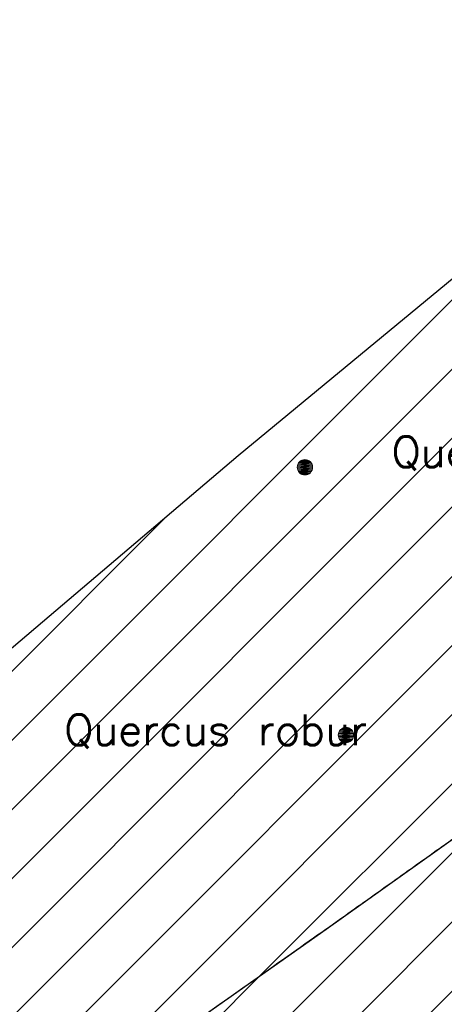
# Model space of a CAD drawing. Header units: metres. Extents: x 102764 to 106916, y 385369 to 392749.
# Tile 60 of 77: x 102871 to 102885, y 385597 to 385629. Entities that reach past the tile are written whole.
import ezdxf
from ezdxf.enums import TextEntityAlignment as Align

# ---------------------------------------------------------------- set-up
doc = ezdxf.new("R2010")
doc.units = ezdxf.units.M
for name, color, linetype, lineweight in [('0-BEPLANTING', 14, 'Continuous', 30), ('0-GRAS OM SPORTVELDEN', 2, 'Continuous', 30), ('0-GRAS SPORTVELDEN', 3, 'Continuous', 30), ('B-WE-GR-STRUIK-G', 90, 'Continuous', 13), ('B-WE-GW-TALUD_KRUIN-G', 70, 'Continuous', 13), ('Bomen', 84, 'Continuous', 0), ('Boomsoort', 10, 'Continuous', 0)]:
    doc.layers.add(name, color=color, linetype=linetype, lineweight=lineweight)
doc.styles.add('Style-txt', font='txt.shx')
pattern_1 = [(45, (0, 0), (-1.122532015, 1.122532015), [])]

# ---------------------------------------------------------------- blocks, each defined once
blk = doc.blocks.new('MPOLYGON_8')
at = {"layer": 'Bomen', "flags": 128}
for points in [[(102880.345, 385614.369), (102880.34, 385614.32), (102880.84, 385614.32)], [(102880.359, 385614.416), (102880.345, 385614.369), (102880.835, 385614.369)], [(102880.345, 385614.369), (102880.835, 385614.369), (102880.84, 385614.32)], [(102880.382, 385614.459), (102880.359, 385614.416), (102880.821, 385614.416)], [(102880.359, 385614.416), (102880.821, 385614.416), (102880.835, 385614.369)], [(102880.413, 385614.497), (102880.382, 385614.459), (102880.798, 385614.459)], [(102880.382, 385614.459), (102880.798, 385614.459), (102880.821, 385614.416)], [(102880.451, 385614.528), (102880.413, 385614.497), (102880.767, 385614.497)], [(102880.413, 385614.497), (102880.767, 385614.497), (102880.798, 385614.459)], [(102880.494, 385614.551), (102880.451, 385614.528), (102880.729, 385614.528)], [(102880.451, 385614.528), (102880.729, 385614.528), (102880.767, 385614.497)], [(102880.541, 385614.565), (102880.494, 385614.551), (102880.686, 385614.551)], [(102880.494, 385614.551), (102880.686, 385614.551), (102880.729, 385614.528)], [(102880.59, 385614.57), (102880.541, 385614.565), (102880.639, 385614.565)], [(102880.541, 385614.565), (102880.639, 385614.565), (102880.686, 385614.551)], [(102880.34, 385614.32), (102880.345, 385614.271), (102880.835, 385614.271)], [(102880.34, 385614.32), (102880.84, 385614.32), (102880.835, 385614.271)], [(102880.345, 385614.271), (102880.359, 385614.224), (102880.821, 385614.224)], [(102880.345, 385614.271), (102880.835, 385614.271), (102880.821, 385614.224)], [(102880.359, 385614.224), (102880.382, 385614.181), (102880.798, 385614.181)], [(102880.359, 385614.224), (102880.821, 385614.224), (102880.798, 385614.181)], [(102880.382, 385614.181), (102880.413, 385614.143), (102880.767, 385614.143)], [(102880.382, 385614.181), (102880.798, 385614.181), (102880.767, 385614.143)], [(102880.413, 385614.143), (102880.451, 385614.112), (102880.729, 385614.112)], [(102880.413, 385614.143), (102880.767, 385614.143), (102880.729, 385614.112)], [(102880.451, 385614.112), (102880.494, 385614.089), (102880.686, 385614.089)], [(102880.451, 385614.112), (102880.729, 385614.112), (102880.686, 385614.089)], [(102880.494, 385614.089), (102880.541, 385614.075), (102880.639, 385614.075)], [(102880.494, 385614.089), (102880.686, 385614.089), (102880.639, 385614.075)], [(102880.541, 385614.075), (102880.639, 385614.075), (102880.59, 385614.07)]]:
    blk.add_lwpolyline(points, close=True, dxfattribs=at)
at = {"layer": 'Bomen', "color": 74, "true_color": 0x55aa00, "flags": 128}
for points in [[(102880.34, 385614.32), (102880.345, 385614.369)], [(102880.345, 385614.369), (102880.359, 385614.416)], [(102880.359, 385614.416), (102880.382, 385614.459)], [(102880.382, 385614.459), (102880.413, 385614.497)], [(102880.413, 385614.497), (102880.451, 385614.528)], [(102880.451, 385614.528), (102880.494, 385614.551)], [(102880.494, 385614.551), (102880.541, 385614.565)], [(102880.541, 385614.565), (102880.59, 385614.57)], [(102880.59, 385614.57), (102880.639, 385614.565)], [(102880.639, 385614.565), (102880.686, 385614.551)], [(102880.686, 385614.551), (102880.729, 385614.528)], [(102880.729, 385614.528), (102880.767, 385614.497)], [(102880.767, 385614.497), (102880.798, 385614.459)], [(102880.798, 385614.459), (102880.821, 385614.416)], [(102880.821, 385614.416), (102880.835, 385614.369)], [(102880.835, 385614.369), (102880.84, 385614.32)], [(102880.345, 385614.271), (102880.34, 385614.32)], [(102880.359, 385614.224), (102880.345, 385614.271)], [(102880.382, 385614.181), (102880.359, 385614.224)], [(102880.413, 385614.143), (102880.382, 385614.181)], [(102880.451, 385614.112), (102880.413, 385614.143)], [(102880.494, 385614.089), (102880.451, 385614.112)], [(102880.541, 385614.075), (102880.494, 385614.089)], [(102880.59, 385614.07), (102880.541, 385614.075)], [(102880.639, 385614.075), (102880.59, 385614.07)], [(102880.686, 385614.089), (102880.639, 385614.075)], [(102880.729, 385614.112), (102880.686, 385614.089)], [(102880.767, 385614.143), (102880.729, 385614.112)], [(102880.798, 385614.181), (102880.767, 385614.143)], [(102880.821, 385614.224), (102880.798, 385614.181)], [(102880.835, 385614.271), (102880.821, 385614.224)], [(102880.84, 385614.32), (102880.835, 385614.271)]]:
    blk.add_lwpolyline(points, dxfattribs=at)
at = {"layer": 'Bomen'}
for points in [[(102880.345, 385614.369), (102880.34, 385614.32), (102880.84, 385614.32)], [(102880.359, 385614.416), (102880.345, 385614.369), (102880.835, 385614.369)], [(102880.345, 385614.369), (102880.835, 385614.369), (102880.84, 385614.32)], [(102880.382, 385614.459), (102880.359, 385614.416), (102880.821, 385614.416)], [(102880.359, 385614.416), (102880.821, 385614.416), (102880.835, 385614.369)], [(102880.413, 385614.497), (102880.382, 385614.459), (102880.798, 385614.459)], [(102880.382, 385614.459), (102880.798, 385614.459), (102880.821, 385614.416)], [(102880.451, 385614.528), (102880.413, 385614.497), (102880.767, 385614.497)], [(102880.413, 385614.497), (102880.767, 385614.497), (102880.798, 385614.459)], [(102880.494, 385614.551), (102880.451, 385614.528), (102880.729, 385614.528)], [(102880.451, 385614.528), (102880.729, 385614.528), (102880.767, 385614.497)], [(102880.541, 385614.565), (102880.494, 385614.551), (102880.686, 385614.551)], [(102880.494, 385614.551), (102880.686, 385614.551), (102880.729, 385614.528)], [(102880.59, 385614.57), (102880.541, 385614.565), (102880.639, 385614.565)], [(102880.541, 385614.565), (102880.639, 385614.565), (102880.686, 385614.551)]]:
    blk.add_solid(points, dxfattribs=at)
at = {"layer": 'Bomen', "extrusion": (0, 0, -1)}
for points in [[(-102880.34, 385614.32), (-102880.345, 385614.271), (-102880.835, 385614.271)], [(-102880.34, 385614.32), (-102880.84, 385614.32), (-102880.835, 385614.271)], [(-102880.345, 385614.271), (-102880.359, 385614.224), (-102880.821, 385614.224)], [(-102880.345, 385614.271), (-102880.835, 385614.271), (-102880.821, 385614.224)], [(-102880.359, 385614.224), (-102880.382, 385614.181), (-102880.798, 385614.181)], [(-102880.359, 385614.224), (-102880.821, 385614.224), (-102880.798, 385614.181)], [(-102880.382, 385614.181), (-102880.413, 385614.143), (-102880.767, 385614.143)], [(-102880.382, 385614.181), (-102880.798, 385614.181), (-102880.767, 385614.143)], [(-102880.413, 385614.143), (-102880.451, 385614.112), (-102880.729, 385614.112)], [(-102880.413, 385614.143), (-102880.767, 385614.143), (-102880.729, 385614.112)], [(-102880.451, 385614.112), (-102880.494, 385614.089), (-102880.686, 385614.089)], [(-102880.451, 385614.112), (-102880.729, 385614.112), (-102880.686, 385614.089)], [(-102880.494, 385614.089), (-102880.541, 385614.075), (-102880.639, 385614.075)], [(-102880.494, 385614.089), (-102880.686, 385614.089), (-102880.639, 385614.075)], [(-102880.541, 385614.075), (-102880.639, 385614.075), (-102880.59, 385614.07)]]:
    blk.add_solid(points, dxfattribs=at)
blk = doc.blocks.new('MPOLYGON_36')
at = {"layer": 'Bomen', "flags": 128}
for points in [[(102881.693, 385605.716), (102881.679, 385605.669), (102882.169, 385605.669)], [(102881.716, 385605.759), (102881.693, 385605.716), (102882.155, 385605.716)], [(102881.693, 385605.716), (102882.155, 385605.716), (102882.169, 385605.669)], [(102881.747, 385605.797), (102881.716, 385605.759), (102882.132, 385605.759)], [(102881.716, 385605.759), (102882.132, 385605.759), (102882.155, 385605.716)], [(102881.785, 385605.828), (102881.747, 385605.797), (102882.101, 385605.797)], [(102881.747, 385605.797), (102882.101, 385605.797), (102882.132, 385605.759)], [(102881.828, 385605.851), (102881.785, 385605.828), (102882.063, 385605.828)], [(102881.785, 385605.828), (102882.063, 385605.828), (102882.101, 385605.797)], [(102881.875, 385605.866), (102881.828, 385605.851), (102882.019, 385605.851)], [(102881.828, 385605.851), (102882.019, 385605.851), (102882.063, 385605.828)], [(102881.924, 385605.87), (102881.875, 385605.866), (102881.973, 385605.866)], [(102881.875, 385605.866), (102881.973, 385605.866), (102882.019, 385605.851)], [(102881.679, 385605.669), (102881.674, 385605.62), (102882.174, 385605.62)], [(102881.674, 385605.62), (102881.679, 385605.572), (102882.169, 385605.572)], [(102881.674, 385605.62), (102882.174, 385605.62), (102882.169, 385605.572)], [(102881.679, 385605.669), (102882.169, 385605.669), (102882.174, 385605.62)], [(102881.679, 385605.572), (102881.693, 385605.525), (102882.155, 385605.525)], [(102881.679, 385605.572), (102882.169, 385605.572), (102882.155, 385605.525)], [(102881.693, 385605.525), (102881.716, 385605.481), (102882.132, 385605.481)], [(102881.693, 385605.525), (102882.155, 385605.525), (102882.132, 385605.481)], [(102881.716, 385605.481), (102881.747, 385605.444), (102882.101, 385605.444)], [(102881.716, 385605.481), (102882.132, 385605.481), (102882.101, 385605.444)], [(102881.747, 385605.444), (102881.785, 385605.412), (102882.063, 385605.412)], [(102881.747, 385605.444), (102882.101, 385605.444), (102882.063, 385605.412)], [(102881.785, 385605.412), (102881.828, 385605.389), (102882.019, 385605.389)], [(102881.785, 385605.412), (102882.063, 385605.412), (102882.019, 385605.389)], [(102881.828, 385605.389), (102881.875, 385605.375), (102881.973, 385605.375)], [(102881.828, 385605.389), (102882.019, 385605.389), (102881.973, 385605.375)], [(102881.875, 385605.375), (102881.973, 385605.375), (102881.924, 385605.37)]]:
    blk.add_lwpolyline(points, close=True, dxfattribs=at)
at = {"layer": 'Bomen', "color": 74, "true_color": 0x55aa00, "flags": 128}
for points in [[(102881.679, 385605.669), (102881.693, 385605.716)], [(102881.693, 385605.716), (102881.716, 385605.759)], [(102881.716, 385605.759), (102881.747, 385605.797)], [(102881.747, 385605.797), (102881.785, 385605.828)], [(102881.785, 385605.828), (102881.828, 385605.851)], [(102881.828, 385605.851), (102881.875, 385605.866)], [(102881.875, 385605.866), (102881.924, 385605.87)], [(102881.924, 385605.87), (102881.973, 385605.866)], [(102881.973, 385605.866), (102882.019, 385605.851)], [(102882.019, 385605.851), (102882.063, 385605.828)], [(102882.063, 385605.828), (102882.101, 385605.797)], [(102882.101, 385605.797), (102882.132, 385605.759)], [(102882.132, 385605.759), (102882.155, 385605.716)], [(102882.155, 385605.716), (102882.169, 385605.669)], [(102881.674, 385605.62), (102881.679, 385605.669)], [(102881.679, 385605.572), (102881.674, 385605.62)], [(102881.693, 385605.525), (102881.679, 385605.572)], [(102881.716, 385605.481), (102881.693, 385605.525)], [(102881.747, 385605.444), (102881.716, 385605.481)], [(102881.785, 385605.412), (102881.747, 385605.444)], [(102881.828, 385605.389), (102881.785, 385605.412)], [(102881.875, 385605.375), (102881.828, 385605.389)], [(102881.924, 385605.37), (102881.875, 385605.375)], [(102881.973, 385605.375), (102881.924, 385605.37)], [(102882.019, 385605.389), (102881.973, 385605.375)], [(102882.063, 385605.412), (102882.019, 385605.389)], [(102882.101, 385605.444), (102882.063, 385605.412)], [(102882.132, 385605.481), (102882.101, 385605.444)], [(102882.155, 385605.525), (102882.132, 385605.481)], [(102882.169, 385605.572), (102882.155, 385605.525)], [(102882.169, 385605.669), (102882.174, 385605.62)], [(102882.174, 385605.62), (102882.169, 385605.572)]]:
    blk.add_lwpolyline(points, dxfattribs=at)
at = {"layer": 'Bomen'}
for points in [[(102881.693, 385605.716), (102881.679, 385605.669), (102882.169, 385605.669)], [(102881.716, 385605.759), (102881.693, 385605.716), (102882.155, 385605.716)], [(102881.693, 385605.716), (102882.155, 385605.716), (102882.169, 385605.669)], [(102881.747, 385605.797), (102881.716, 385605.759), (102882.132, 385605.759)], [(102881.716, 385605.759), (102882.132, 385605.759), (102882.155, 385605.716)], [(102881.785, 385605.828), (102881.747, 385605.797), (102882.101, 385605.797)], [(102881.747, 385605.797), (102882.101, 385605.797), (102882.132, 385605.759)], [(102881.828, 385605.851), (102881.785, 385605.828), (102882.063, 385605.828)], [(102881.785, 385605.828), (102882.063, 385605.828), (102882.101, 385605.797)], [(102881.875, 385605.866), (102881.828, 385605.851), (102882.019, 385605.851)], [(102881.828, 385605.851), (102882.019, 385605.851), (102882.063, 385605.828)], [(102881.924, 385605.87), (102881.875, 385605.866), (102881.973, 385605.866)], [(102881.875, 385605.866), (102881.973, 385605.866), (102882.019, 385605.851)], [(102881.679, 385605.669), (102881.674, 385605.62), (102882.174, 385605.62)], [(102881.679, 385605.669), (102882.169, 385605.669), (102882.174, 385605.62)]]:
    blk.add_solid(points, dxfattribs=at)
at = {"layer": 'Bomen', "extrusion": (0, 0, -1)}
for points in [[(-102881.674, 385605.62), (-102881.679, 385605.572), (-102882.169, 385605.572)], [(-102881.674, 385605.62), (-102882.174, 385605.62), (-102882.169, 385605.572)], [(-102881.679, 385605.572), (-102881.693, 385605.525), (-102882.155, 385605.525)], [(-102881.679, 385605.572), (-102882.169, 385605.572), (-102882.155, 385605.525)], [(-102881.693, 385605.525), (-102881.716, 385605.481), (-102882.132, 385605.481)], [(-102881.693, 385605.525), (-102882.155, 385605.525), (-102882.132, 385605.481)], [(-102881.716, 385605.481), (-102881.747, 385605.444), (-102882.101, 385605.444)], [(-102881.716, 385605.481), (-102882.132, 385605.481), (-102882.101, 385605.444)], [(-102881.747, 385605.444), (-102881.785, 385605.412), (-102882.063, 385605.412)], [(-102881.747, 385605.444), (-102882.101, 385605.444), (-102882.063, 385605.412)], [(-102881.785, 385605.412), (-102881.828, 385605.389), (-102882.019, 385605.389)], [(-102881.785, 385605.412), (-102882.063, 385605.412), (-102882.019, 385605.389)], [(-102881.828, 385605.389), (-102881.875, 385605.375), (-102881.973, 385605.375)], [(-102881.828, 385605.389), (-102882.019, 385605.389), (-102881.973, 385605.375)], [(-102881.875, 385605.375), (-102881.973, 385605.375), (-102881.924, 385605.37)]]:
    blk.add_solid(points, dxfattribs=at)

msp = doc.modelspace()

# ---------------------------------------------------------------- hatches: boundary and pattern name
at = {"layer": '0-BEPLANTING'}
h = msp.add_hatch(dxfattribs=at)
h.set_pattern_fill('ANSI31', color=256, scale=0.1, pattern_type=2)
h.set_pattern_definition(pattern_1)
h.paths.add_polyline_path([(102918.746, 385608.402), (102909.294, 385619.239), (102881.276, 385599.316), (102838.319, 385569.049), (102820.082, 385556.014), (102816.237, 385555.902), (102814.861, 385551.109), (102813.362, 385551.437), (102812.683, 385551.963), (102812.48, 385552.795), (102816.56, 385560.078), (102817.836, 385561.522), (102819.588, 385563.372), (102821.48, 385565.471), (102827.775, 385571.522), (102838.282, 385580.603), (102878.42, 385614.696), (102886.128, 385621.044), (102892.566, 385625.728), (102896.717, 385628.031), (102900.101, 385628.834), (102903.089, 385628.86), (102907.973, 385628.079), (102912.732, 385626.661), (102926.009, 385614.004), (102930.719, 385608.918), (102935.685, 385603.402), (102935.412, 385603.156), (102938.187, 385598.083), (102938.719, 385598.556), (102940.716, 385596.313), (102937.554, 385593.256), (102938.814, 385590.29), (102936.684, 385589.484), (102935.107, 385588.097), (102932.801, 385590.719), (102934.388, 385592.064), (102931.618, 385595.269), (102930.679, 385595.491)])
at = {"layer": '0-GRAS OM SPORTVELDEN'}
h = msp.add_hatch(dxfattribs=at)
h.set_pattern_fill('ANSI31', color=256, scale=0.1, pattern_type=2)
h.set_pattern_definition(pattern_1)
h.paths.add_polyline_path([(102818.791, 385548.949), (102852.278, 385571.403), (102852.01, 385571.785), (102854.779, 385573.705), (102854.814, 385573.652), (102861.062, 385577.84), (102860.385, 385578.85), (102881.086, 385592.66), (102881.167, 385592.518), (102896.08, 385602.431), (102896.914, 385602.263), (102909.187, 385610.579), (102923.796, 385590.802), (102929.331, 385582.511), (102934.801, 385587.158), (102931.012, 385591.433), (102931.276, 385592.035), (102929.878, 385593.618), (102930.103, 385593.841), (102930.032, 385593.925), (102931.181, 385594.899), (102909.294, 385619.239), (102881.276, 385599.316), (102838.319, 385569.049), (102820.082, 385556.014), (102816.237, 385555.902), (102814.84, 385551.034), (102812.576, 385547.764, -0.726153), (102812.495, 385547.491), (102812.974, 385528.325), (102813.041, 385528.155), (102816.469, 385527.44), (102818.068, 385526.567), (102822.382, 385519.43), (102821.821, 385517.397), (102814.349, 385509.985), (102796.54, 385489.58), (102794.334, 385486.508), (102788.775, 385481.052), (102788.156, 385479.85), (102788.67, 385479.002), (102801.053, 385467.084), (102815.174, 385452.172), (102826.761, 385439.809), (102827.671, 385438.032), (102827.121, 385437.148), (102825.905, 385437.027), (102813.245, 385450.579), (102798.973, 385465.496), (102785.346, 385480.995), (102782.926, 385479.23), (102796.455, 385464.752), (102811.312, 385448.73), (102825.2, 385434.526), (102847.479, 385409.915), (102881.866, 385372.633), (102883.513, 385371.034), (102883.291, 385374.79), (102881.245, 385378.781), (102880.025, 385378.039), (102865.405, 385393.604), (102849.434, 385411.265), (102832.663, 385429.09), (102828.285, 385434.268), (102828.28, 385435.332), (102829.357, 385436.2), (102830.739, 385436.088), (102833.6, 385432.841), (102846.94, 385418.017), (102849.762, 385413.887), (102866.63, 385396.138), (102881.926, 385380.232), (102881.245, 385378.781), (102883.291, 385374.79), (102883.821, 385376.734), (102886.501, 385380.319), (102894.916, 385388.491), (102918.544, 385410.094), (102930.46, 385420.996), (102948.56, 385437.721), (102950.222, 385438.966), (102951.51, 385438.159), (102962.401, 385448.358), (102961.56, 385449.648), (102966.041, 385454.541), (102965.418, 385455.643), (102961.232, 385460.655), (102951.229, 385472.387), (102951.863, 385473.45), (102935.309, 385493.196), (102935.309, 385493.935), (102935.936, 385494.999), (102937.676, 385495.522), (102944.945, 385487.085), (102955.765, 385474.446), (102965.912, 385463.906), (102967.187, 385462.84), (102968.5, 385463.364), (102973.776, 385468.073), (102986.067, 385479.157), (102987.24, 385480.371), (102987.085, 385482.054), (102979.568, 385491.432), (102977.122, 385494.758), (102977.122, 385496.261), (102977.372, 385497.48), (102978.744, 385497.394), (102979.547, 385496.923), (102980.796, 385497.944), (102980.612, 385498.163), (102977.66, 385501.169), (102976.901, 385502.018), (102977.148, 385502.385), (102973.622, 385506.043), (102973.425, 385505.789), (102972.083, 385507.297), (102971.145, 385506.35), (102963.18, 385514.877), (102959.38, 385511.427), (102958.539, 385512.315), (102953.802, 385507.937), (102943.631, 385518.966), (102943.655, 385519.032), (102938.436, 385524.6), (102916.808, 385510.082), (102917.924, 385508.232), (102915.274, 385506.396), (102914.855, 385506.983), (102894.022, 385487.894), (102894.354, 385487.471), (102894.207, 385487.337), (102894.264, 385487.289), (102891.838, 385485.058), (102891.409, 385485.48), (102886.046, 385480.597), (102886.118, 385480.519), (102885.858, 385480.281), (102885.987, 385480.141), (102874.113, 385469.245), (102873.921, 385469.471), (102873.921, 385469.408), (102872.611, 385470.679), (102884.883, 385481.892), (102885.04, 385481.715), (102889.495, 385485.76), (102889.63, 385486.735), (102892.547, 385489.33), (102893.556, 385489.476), (102913.987, 385508.294), (102913.271, 385509.279), (102913.075, 385509.178), (102912.774, 385509.54), (102913.749, 385510.201), (102908.677, 385517.663), (102888.628, 385504.311), (102863.979, 385487.694), (102862.893, 385484.219), (102861.309, 385484.754), (102862.508, 385488.604), (102881.349, 385501.33), (102880.306, 385502.691), (102859.193, 385488.568), (102854.143, 385495.406), (102853.653, 385495.124), (102850.267, 385499.672), (102850.71, 385500.038), (102845.124, 385507.729), (102831.135, 385528.424)])
h.paths.add_polyline_path([(102827.983, 385515.027), (102828.646, 385514.354), (102848.05, 385492.873), (102866.736, 385472.088), (102867.394, 385471.373), (102866.72, 385470.72), (102852.697, 385457.759), (102847.226, 385452.716), (102831.991, 385438.718), (102831.257, 385438.066), (102830.602, 385438.785), (102811.031, 385458.915), (102791.511, 385478.987), (102790.804, 385479.728), (102791.543, 385480.453), (102806.546, 385494.682), (102811.942, 385499.791), (102827.162, 385514.304)], flags=17)
h.paths.add_polyline_path([(102865.094, 385460.772), (102864.948, 385460.625), (102865.002, 385460.568), (102862.755, 385458.546), (102862.704, 385458.57), (102862.532, 385458.428), (102861.695, 385459.302), (102864.264, 385461.677)], flags=17)
h.paths.add_polyline_path([(102913.884, 385500.53), (102914.627, 385501.162), (102915.31, 385500.438), (102920.544, 385494.733), (102922.458, 385492.631), (102929.932, 385484.442), (102933.645, 385480.461), (102938.741, 385475.025), (102942.574, 385470.821), (102950.052, 385462.691), (102951.526, 385461.141), (102957.179, 385454.932), (102957.885, 385454.181), (102957.162, 385453.533), (102920.836, 385420.146), (102885.046, 385387.253), (102884.347, 385386.601), (102883.764, 385387.205), (102878.334, 385393.069), (102876.653, 385394.918), (102869.173, 385403.019), (102865.365, 385407.064), (102860.344, 385412.553), (102856.622, 385416.652), (102849.182, 385424.725), (102847.023, 385427.058), (102841.716, 385432.743), (102841.081, 385433.478), (102841.708, 385434.055), (102877.67, 385467.136)], flags=17)
h = msp.add_hatch(dxfattribs=at)
h.set_pattern_fill('ANSI31', color=256, scale=0.1, pattern_type=2)
h.set_pattern_definition(pattern_1)
h.paths.add_polyline_path([(102819.779, 385548.796), (102820.156, 385548.031), (102822.287, 385544.492, -0.476184), (102823.04, 385543.88, -0.175274), (102822.895, 385543.48), (102831.854, 385528.596), (102842.328, 385513.07), (102848.243, 385504.628), (102859.333, 385489.5), (102886.589, 385507.741), (102923.685, 385532.573), (102923.768, 385532.484), (102948.569, 385549.115), (102937.623, 385567.186), (102936.457, 385569.096), (102922.775, 385589.711), (102908.906, 385608.514), (102890.312, 385596.07), (102891.589, 385594.029), (102884.085, 385589.005), (102882.744, 385591.024), (102857.841, 385574.365), (102857.985, 385574.119), (102857.948, 385574.093), (102859.17, 385572.213), (102852.215, 385567.567), (102851.008, 385569.375), (102850.427, 385568.99), (102850.273, 385569.196)])
h.paths.add_polyline_path([(102866.307, 385575.746), (102906.858, 385603.134), (102907.696, 385603.686), (102908.207, 385602.854), (102912.512, 385596.453), (102914.351, 385593.712), (102920.476, 385584.549), (102923.551, 385580.054), (102927.695, 385573.875), (102930.774, 385569.229), (102936.863, 385560.063), (102938.43, 385557.776), (102942.93, 385551.053), (102942.926, 385551.032), (102943.464, 385550.202), (102942.691, 385549.674), (102902.103, 385522.324), (102861.401, 385494.978), (102860.54, 385494.416), (102860.065, 385495.169), (102855.391, 385502.122), (102854.004, 385504.168), (102847.78, 385513.446), (102844.897, 385517.663, -0.602807), (102844.31, 385517.973, -0.249923), (102844.476, 385518.284), (102840.746, 385523.848, -0.599716), (102840.162, 385524.16, -0.250215), (102840.329, 385524.472), (102837.467, 385528.75), (102831.347, 385537.906), (102829.889, 385540.132), (102825.325, 385546.955), (102824.79, 385547.809), (102825.554, 385548.33)], flags=17)
h.paths.add_polyline_path([(102852.101, 385498.478), (102857.951, 385498.478), (102857.951, 385499.828), (102852.101, 385499.828)], flags=9)

# ---------------------------------------------------------------- linework, layer by layer
at = {"layer": '0-GRAS SPORTVELDEN'}
msp.add_3dface([(102824.79, 385547.809), (102860.54, 385494.416), (102943.464, 385550.202), (102907.696, 385603.686)], dxfattribs=at)
at = {"layer": 'B-WE-GR-STRUIK-G', "flags": 128}
msp.add_lwpolyline([(102816.237, 385555.902), (102820.082, 385556.014), (102838.319, 385569.049), (102881.276, 385599.316), (102909.294, 385619.239), (102918.746, 385608.402), (102930.679, 385595.491), (102931.181, 385594.899)], dxfattribs=at)
at = {"layer": 'B-WE-GW-TALUD_KRUIN-G', "flags": 128}
msp.add_lwpolyline([(102939.035, 385601.302), (102938.34, 385600.879), (102937.674, 385601.163), (102935.913, 385603.149), (102930.719, 385608.918), (102926.009, 385614.004), (102912.732, 385626.661), (102907.973, 385628.079), (102903.089, 385628.86), (102900.101, 385628.834), (102896.717, 385628.031), (102892.566, 385625.728), (102886.128, 385621.044), (102878.42, 385614.696), (102838.282, 385580.603)], dxfattribs=at)
at = {"layer": 'Defpoints', "flags": 128}
for points in [[(102912.732, 385626.661), (102907.973, 385628.079), (102903.089, 385628.86), (102900.101, 385628.834), (102896.717, 385628.031), (102892.566, 385625.728), (102886.128, 385621.044), (102878.42, 385614.696), (102838.282, 385580.603)], [(102838.319, 385569.049), (102881.276, 385599.316), (102909.294, 385619.239), (102918.746, 385608.402)]]:
    msp.add_lwpolyline(points, dxfattribs=at)
at = {"layer": 'Defpoints'}
msp.add_rational_spline([(102818.791, 385548.949), (102835.535, 385560.176), (102852.278, 385571.403), (102852.144, 385571.594), (102852.01, 385571.785), (102853.395, 385572.745), (102854.779, 385573.705), (102854.797, 385573.678), (102854.814, 385573.652), (102857.938, 385575.746), (102861.062, 385577.84), (102860.723, 385578.345), (102860.385, 385578.85), (102870.736, 385585.755), (102881.086, 385592.66), (102881.127, 385592.589), (102881.167, 385592.518), (102888.624, 385597.475), (102896.08, 385602.431), (102896.497, 385602.347), (102896.914, 385602.263), (102903.051, 385606.421), (102909.187, 385610.579), (102916.492, 385600.691), (102923.796, 385590.802), (102926.564, 385586.656), (102929.331, 385582.511), (102932.066, 385584.834), (102934.801, 385587.158), (102932.907, 385589.296), (102931.012, 385591.433), (102931.144, 385591.734), (102931.276, 385592.035), (102930.577, 385592.827), (102929.878, 385593.618), (102929.99, 385593.729), (102930.103, 385593.841), (102930.067, 385593.883), (102930.032, 385593.925), (102930.606, 385594.412), (102931.181, 385594.899), (102920.238, 385607.069), (102909.294, 385619.239), (102895.285, 385609.278), (102881.276, 385599.316), (102859.798, 385584.182), (102838.319, 385569.049), (102829.201, 385562.531), (102820.082, 385556.014), (102818.159, 385555.958), (102816.237, 385555.902), (102815.538, 385553.468), (102814.84, 385551.034), (102813.708, 385549.399), (102812.576, 385547.764), (102812.666, 385547.702), (102812.635, 385547.598), (102812.604, 385547.494), (102812.495, 385547.491), (102812.734, 385537.908), (102812.974, 385528.325), (102813.008, 385528.24), (102813.041, 385528.155), (102814.755, 385527.797), (102816.469, 385527.44), (102817.269, 385527.003), (102818.068, 385526.567), (102820.225, 385522.998), (102822.382, 385519.43), (102822.102, 385518.414), (102821.821, 385517.397), (102818.085, 385513.691), (102814.349, 385509.985), (102805.445, 385499.782), (102796.54, 385489.58), (102795.437, 385488.044), (102794.334, 385486.508), (102791.554, 385483.78), (102788.775, 385481.052), (102788.466, 385480.451), (102788.156, 385479.85), (102788.413, 385479.426), (102788.67, 385479.002), (102794.862, 385473.043), (102801.053, 385467.084), (102808.114, 385459.628), (102815.174, 385452.172), (102820.968, 385445.991), (102826.761, 385439.809), (102827.216, 385438.921), (102827.671, 385438.032), (102827.396, 385437.59), (102827.121, 385437.148), (102826.513, 385437.088), (102825.905, 385437.027), (102819.575, 385443.803), (102813.245, 385450.579), (102806.109, 385458.037), (102798.973, 385465.496), (102792.16, 385473.246), (102785.346, 385480.995), (102784.136, 385480.112), (102782.926, 385479.23), (102789.691, 385471.991), (102796.455, 385464.752), (102803.884, 385456.741), (102811.312, 385448.73), (102818.256, 385441.628), (102825.2, 385434.526), (102836.34, 385422.22), (102847.479, 385409.915), (102864.673, 385391.274), (102881.866, 385372.633), (102882.69, 385371.833), (102883.513, 385371.034), (102883.402, 385372.912), (102883.291, 385374.79), (102882.268, 385376.785), (102881.245, 385378.781), (102880.635, 385378.41), (102880.025, 385378.039), (102872.715, 385385.822), (102865.405, 385393.604), (102857.42, 385402.434), (102849.434, 385411.265), (102841.049, 385420.177), (102832.663, 385429.09), (102830.474, 385431.679), (102828.285, 385434.268), (102828.283, 385434.8), (102828.28, 385435.332), (102828.819, 385435.766), (102829.357, 385436.2), (102830.048, 385436.144), (102830.739, 385436.088), (102832.17, 385434.465), (102833.6, 385432.841), (102840.27, 385425.429), (102846.94, 385418.017), (102848.351, 385415.952), (102849.762, 385413.887), (102858.196, 385405.013), (102866.63, 385396.138), (102874.278, 385388.185), (102881.926, 385380.232), (102881.586, 385379.507), (102881.245, 385378.781), (102882.268, 385376.785), (102883.291, 385374.79), (102883.556, 385375.762), (102883.821, 385376.734), (102885.161, 385378.526), (102886.501, 385380.319), (102890.709, 385384.405), (102894.916, 385388.491), (102906.73, 385399.292), (102918.544, 385410.094), (102924.502, 385415.545), (102930.46, 385420.996), (102939.51, 385429.358), (102948.56, 385437.721), (102949.391, 385438.344), (102950.222, 385438.966), (102950.866, 385438.562), (102951.51, 385438.159), (102956.956, 385443.258), (102962.401, 385448.358), (102961.981, 385449.003), (102961.56, 385449.648), (102963.801, 385452.095), (102966.041, 385454.541), (102965.73, 385455.092), (102965.418, 385455.643), (102963.325, 385458.149), (102961.232, 385460.655), (102956.231, 385466.521), (102951.229, 385472.387), (102951.546, 385472.919), (102951.863, 385473.45), (102943.586, 385483.323), (102935.309, 385493.196), (102935.309, 385493.566), (102935.309, 385493.935), (102935.623, 385494.467), (102935.936, 385494.999), (102936.806, 385495.26), (102937.676, 385495.522), (102941.311, 385491.303), (102944.945, 385487.085), (102950.355, 385480.765), (102955.765, 385474.446), (102960.839, 385469.176), (102965.912, 385463.906), (102966.55, 385463.373), (102967.187, 385462.84), (102967.844, 385463.102), (102968.5, 385463.364), (102971.138, 385465.719), (102973.776, 385468.073), (102979.922, 385473.615), (102986.067, 385479.157), (102986.654, 385479.764), (102987.24, 385480.371), (102987.163, 385481.213), (102987.085, 385482.054), (102983.327, 385486.743), (102979.568, 385491.432), (102978.345, 385493.095), (102977.122, 385494.758), (102977.122, 385495.509), (102977.122, 385496.261), (102977.247, 385496.871), (102977.372, 385497.48), (102978.058, 385497.437), (102978.744, 385497.394), (102979.146, 385497.159), (102979.547, 385496.923), (102980.171, 385497.434), (102980.796, 385497.944), (102980.704, 385498.054), (102980.612, 385498.163), (102979.136, 385499.666), (102977.66, 385501.169), (102977.281, 385501.594), (102976.901, 385502.018), (102977.025, 385502.202), (102977.148, 385502.385), (102975.385, 385504.214), (102973.622, 385506.043), (102973.523, 385505.916), (102973.425, 385505.789), (102972.754, 385506.543), (102972.083, 385507.297), (102971.614, 385506.823), (102971.145, 385506.35), (102967.163, 385510.613), (102963.18, 385514.877), (102961.28, 385513.152), (102959.38, 385511.427), (102958.96, 385511.871), (102958.539, 385512.315), (102956.171, 385510.126), (102953.802, 385507.937), (102948.717, 385513.452), (102943.631, 385518.966), (102943.643, 385518.999), (102943.655, 385519.032), (102941.046, 385521.816), (102938.436, 385524.6), (102927.622, 385517.341), (102916.808, 385510.082), (102917.366, 385509.157), (102917.924, 385508.232), (102916.599, 385507.314), (102915.274, 385506.396), (102915.065, 385506.689), (102914.855, 385506.983), (102904.439, 385497.438), (102894.022, 385487.894), (102894.188, 385487.682), (102894.354, 385487.471), (102894.281, 385487.404), (102894.207, 385487.337), (102894.236, 385487.313), (102894.264, 385487.289), (102893.051, 385486.174), (102891.838, 385485.058), (102891.623, 385485.269), (102891.409, 385485.48), (102888.727, 385483.039), (102886.046, 385480.597), (102886.082, 385480.558), (102886.118, 385480.519), (102885.988, 385480.4), (102885.858, 385480.281), (102885.922, 385480.211), (102885.987, 385480.141), (102880.05, 385474.693), (102874.113, 385469.245), (102874.017, 385469.358), (102873.921, 385469.471), (102873.921, 385469.44), (102873.921, 385469.408), (102873.266, 385470.044), (102872.611, 385470.679), (102878.747, 385476.285), (102884.883, 385481.892), (102884.962, 385481.803), (102885.04, 385481.715), (102887.268, 385483.737), (102889.495, 385485.76), (102889.563, 385486.247), (102889.63, 385486.735), (102891.089, 385488.032), (102892.547, 385489.33), (102893.052, 385489.403), (102893.556, 385489.476), (102903.772, 385498.885), (102913.987, 385508.294), (102913.629, 385508.786), (102913.271, 385509.279), (102913.173, 385509.229), (102913.075, 385509.178), (102912.925, 385509.359), (102912.774, 385509.54), (102913.262, 385509.871), (102913.749, 385510.201), (102911.213, 385513.932), (102908.677, 385517.663), (102898.653, 385510.987), (102888.628, 385504.311), (102876.304, 385496.003), (102863.979, 385487.694), (102863.436, 385485.956), (102862.893, 385484.219), (102862.101, 385484.486), (102861.309, 385484.754), (102861.909, 385486.679), (102862.508, 385488.604), (102871.929, 385494.967), (102881.349, 385501.33), (102880.828, 385502.01), (102880.306, 385502.691), (102869.75, 385495.629), (102859.193, 385488.568), (102856.668, 385491.987), (102854.143, 385495.406), (102853.898, 385495.265), (102853.653, 385495.124), (102851.96, 385497.398), (102850.267, 385499.672), (102850.489, 385499.855), (102850.71, 385500.038), (102847.917, 385503.883), (102845.124, 385507.729), (102838.13, 385518.077), (102831.135, 385528.424), (102824.963, 385538.687), (102818.791, 385548.949)], [1, 1, 1, 1, 1, 1, 1, 1, 1, 1, 1, 1, 1, 1, 1, 1, 1, 1, 1, 1, 1, 1, 1, 1, 1, 1, 1, 1, 1, 1, 1, 1, 1, 1, 1, 1, 1, 1, 1, 1, 1, 1, 1, 1, 1, 1, 1, 1, 1, 1, 1, 1, 1, 1, 1, 0.809166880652, 1, 0.809166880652, 1, 1, 1, 1, 1, 1, 1, 1, 1, 1, 1, 1, 1, 1, 1, 1, 1, 1, 1, 1, 1, 1, 1, 1, 1, 1, 1, 1, 1, 1, 1, 1, 1, 1, 1, 1, 1, 1, 1, 1, 1, 1, 1, 1, 1, 1, 1, 1, 1, 1, 1, 1, 1, 1, 1, 1, 1, 1, 1, 1, 1, 1, 1, 1, 1, 1, 1, 1, 1, 1, 1, 1, 1, 1, 1, 1, 1, 1, 1, 1, 1, 1, 1, 1, 1, 1, 1, 1, 1, 1, 1, 1, 1, 1, 1, 1, 1, 1, 1, 1, 1, 1, 1, 1, 1, 1, 1, 1, 1, 1, 1, 1, 1, 1, 1, 1, 1, 1, 1, 1, 1, 1, 1, 1, 1, 1, 1, 1, 1, 1, 1, 1, 1, 1, 1, 1, 1, 1, 1, 1, 1, 1, 1, 1, 1, 1, 1, 1, 1, 1, 1, 1, 1, 1, 1, 1, 1, 1, 1, 1, 1, 1, 1, 1, 1, 1, 1, 1, 1, 1, 1, 1, 1, 1, 1, 1, 1, 1, 1, 1, 1, 1, 1, 1, 1, 1, 1, 1, 1, 1, 1, 1, 1, 1, 1, 1, 1, 1, 1, 1, 1, 1, 1, 1, 1, 1, 1, 1, 1, 1, 1, 1, 1, 1, 1, 1, 1, 1, 1, 1, 1, 1, 1, 1, 1, 1, 1, 1, 1, 1, 1, 1, 1, 1, 1, 1, 1, 1, 1, 1, 1, 1, 1, 1, 1, 1, 1, 1, 1, 1, 1, 1, 1, 1, 1, 1, 1, 1, 1, 1, 1, 1, 1, 1, 1, 1, 1, 1, 1, 1, 1, 1, 1, 1, 1, 1, 1, 1, 1, 1, 1], degree=2, knots=[0, 0, 0, 0.012346, 0.012346, 0.024691, 0.024691, 0.037037, 0.037037, 0.049383, 0.049383, 0.061728, 0.061728, 0.074074, 0.074074, 0.08642, 0.08642, 0.098765, 0.098765, 0.111111, 0.111111, 0.123457, 0.123457, 0.135802, 0.135802, 0.148148, 0.148148, 0.160494, 0.160494, 0.17284, 0.17284, 0.185185, 0.185185, 0.197531, 0.197531, 0.209877, 0.209877, 0.222222, 0.222222, 0.234568, 0.234568, 0.246914, 0.246914, 0.259259, 0.259259, 0.271605, 0.271605, 0.283951, 0.283951, 0.296296, 0.296296, 0.308642, 0.308642, 0.320988, 0.320988, 0.333333, 0.333333, 0.5, 0.5, 0.666667, 0.666667, 0.669048, 0.669048, 0.671429, 0.671429, 0.67381, 0.67381, 0.67619, 0.67619, 0.678571, 0.678571, 0.680952, 0.680952, 0.683333, 0.683333, 0.685714, 0.685714, 0.688095, 0.688095, 0.690476, 0.690476, 0.692857, 0.692857, 0.695238, 0.695238, 0.697619, 0.697619, 0.7, 0.7, 0.702381, 0.702381, 0.704762, 0.704762, 0.707143, 0.707143, 0.709524, 0.709524, 0.711905, 0.711905, 0.714286, 0.714286, 0.716667, 0.716667, 0.719048, 0.719048, 0.721429, 0.721429, 0.72381, 0.72381, 0.72619, 0.72619, 0.728571, 0.728571, 0.730952, 0.730952, 0.733333, 0.733333, 0.735714, 0.735714, 0.738095, 0.738095, 0.740476, 0.740476, 0.742857, 0.742857, 0.745238, 0.745238, 0.747619, 0.747619, 0.75, 0.75, 0.752381, 0.752381, 0.754762, 0.754762, 0.757143, 0.757143, 0.759524, 0.759524, 0.761905, 0.761905, 0.764286, 0.764286, 0.766667, 0.766667, 0.769048, 0.769048, 0.771429, 0.771429, 0.77381, 0.77381, 0.77619, 0.77619, 0.778571, 0.778571, 0.780952, 0.780952, 0.783333, 0.783333, 0.785714, 0.785714, 0.788095, 0.788095, 0.790476, 0.790476, 0.792857, 0.792857, 0.795238, 0.795238, 0.797619, 0.797619, 0.8, 0.8, 0.802381, 0.802381, 0.804762, 0.804762, 0.807143, 0.807143, 0.809524, 0.809524, 0.811905, 0.811905, 0.814286, 0.814286, 0.816667, 0.816667, 0.819048, 0.819048, 0.821429, 0.821429, 0.82381, 0.82381, 0.82619, 0.82619, 0.828571, 0.828571, 0.830952, 0.830952, 0.833333, 0.833333, 0.835714, 0.835714, 0.838095, 0.838095, 0.840476, 0.840476, 0.842857, 0.842857, 0.845238, 0.845238, 0.847619, 0.847619, 0.85, 0.85, 0.852381, 0.852381, 0.854762, 0.854762, 0.857143, 0.857143, 0.859524, 0.859524, 0.861905, 0.861905, 0.864286, 0.864286, 0.866667, 0.866667, 0.869048, 0.869048, 0.871429, 0.871429, 0.87381, 0.87381, 0.87619, 0.87619, 0.878571, 0.878571, 0.880952, 0.880952, 0.883333, 0.883333, 0.885714, 0.885714, 0.888095, 0.888095, 0.890476, 0.890476, 0.892857, 0.892857, 0.895238, 0.895238, 0.897619, 0.897619, 0.9, 0.9, 0.902381, 0.902381, 0.904762, 0.904762, 0.907143, 0.907143, 0.909524, 0.909524, 0.911905, 0.911905, 0.914286, 0.914286, 0.916667, 0.916667, 0.919048, 0.919048, 0.921429, 0.921429, 0.92381, 0.92381, 0.92619, 0.92619, 0.928571, 0.928571, 0.930952, 0.930952, 0.933333, 0.933333, 0.935714, 0.935714, 0.938095, 0.938095, 0.940476, 0.940476, 0.942857, 0.942857, 0.945238, 0.945238, 0.947619, 0.947619, 0.95, 0.95, 0.952381, 0.952381, 0.954762, 0.954762, 0.957143, 0.957143, 0.959524, 0.959524, 0.961905, 0.961905, 0.964286, 0.964286, 0.966667, 0.966667, 0.969048, 0.969048, 0.971429, 0.971429, 0.97381, 0.97381, 0.97619, 0.97619, 0.978571, 0.978571, 0.980952, 0.980952, 0.983333, 0.983333, 0.985714, 0.985714, 0.988095, 0.988095, 0.990476, 0.990476, 0.992857, 0.992857, 0.995238, 0.995238, 0.997619, 0.997619, 1, 1, 1], dxfattribs=at)

# ---------------------------------------------------------------- block references
at = {"layer": 'Bomen', "rotation": 360}
for name in ['MPOLYGON_8', 'MPOLYGON_36']:
    msp.add_blockref(name, (0, 0, -0.268), dxfattribs=at)

# ---------------------------------------------------------------- texts
at = {"layer": 'Boomsoort', "color": 7, "style": 'Style-txt'}
for p in [(102893.257, 385614.32, -0.268), (102882.616, 385605.289, -0.268)]:
    msp.add_text('Quercus robur', height=1, dxfattribs=at).set_placement(p, align=Align.RIGHT)

doc.saveas('drawing.dxf')
